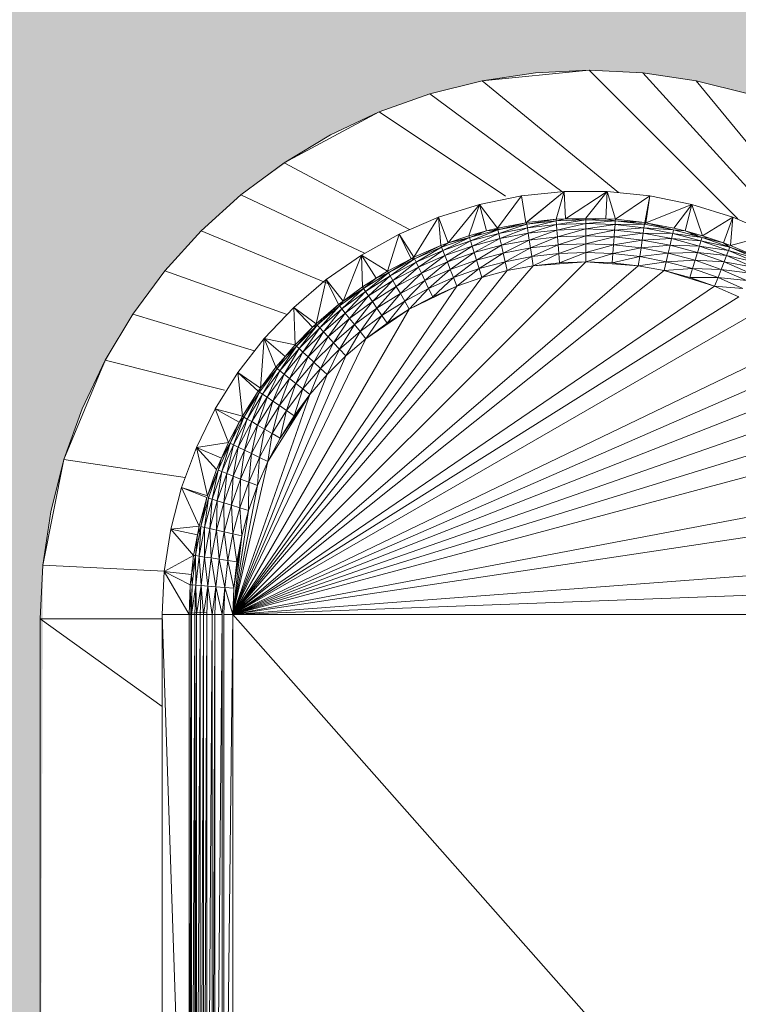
# Model space of a CAD drawing. Header units: metres. Extents: x -2.1 to 42.5, y -15.2 to 5.6.
# Tile 221 of 256: x 16.8489 to 16.9308, y 2.3501 to 2.4623. Entities that reach past the tile are written whole.
import ezdxf

# ---------------------------------------------------------------- set-up
doc = ezdxf.new("R2010")
doc.units = ezdxf.units.M
doc.layers.add('E-LITE-EQPM', color=7, linetype='Continuous', lineweight=5)
doc.layers.add('I-WALL', color=7, linetype='Continuous', lineweight=5)

# ---------------------------------------------------------------- blocks, each defined once
blk = doc.blocks.new('LUMINARIA TIPO TARTARUGA DE SOBREPOR - Areno _1 x LED Modul 840_ 500 lm_ 840_-V93-FACHADA 02')
at = {"layer": 'E-LITE-EQPM'}
for p, q in [((0.15897, 2.45656), (0.14678, 2.45536)), ((0.15897, 2.45656), (0.15285, 2.45626)), ((0.1651, 2.45626), (0.15897, 2.45656)), ((0.15897, 2.45656), (0.1759, 2.43963)), ((0.14083, 2.45387), (0.14678, 2.45536)), ((0.15285, 2.45626), (0.14678, 2.45536)), ((0.14678, 2.45536), (0.1623, 2.44262)), ((0.1651, 2.45626), (0.17117, 2.45536)), ((0.1651, 2.45626), (0.1837, 2.43573)), ((0.17117, 2.45536), (0.17712, 2.45387)), ((0.17117, 2.45536), (0.22147, 2.39406)), ((0.14083, 2.45387), (0.13506, 2.4518)), ((0.14083, 2.45387), (0.15586, 2.44272)), ((0.13506, 2.4518), (0.12425, 2.44602)), ((0.12951, 2.44918), (0.13506, 2.4518)), ((0.13506, 2.4518), (0.14944, 2.44219)), ((0.12951, 2.44918), (0.12425, 2.44602)), ((0.12425, 2.44602), (0.11932, 2.44237)), ((0.12425, 2.44602), (0.13853, 2.43839)), ((0.11932, 2.44237), (0.11478, 2.43825)), ((0.11932, 2.44237), (0.13338, 2.43572)), ((0.14649, 2.44127), (0.15128, 2.44225)), ((0.14854, 2.43857), (0.15128, 2.44225)), ((0.15614, 2.44274), (0.15128, 2.44225)), ((0.15128, 2.44225), (0.15175, 2.43918)), ((0.15614, 2.44274), (0.15175, 2.43918)), ((0.15186, 2.4392), (0.15614, 2.44274)), ((0.15521, 2.43958), (0.15614, 2.44274)), ((0.15614, 2.44274), (0.16103, 2.44274)), ((0.1563, 2.43962), (0.15614, 2.44274)), ((0.1563, 2.43962), (0.16103, 2.44274)), ((0.15859, 2.43971), (0.16103, 2.44274)), ((0.16087, 2.43962), (0.16103, 2.44274)), ((0.16589, 2.44225), (0.16103, 2.44274)), ((0.16196, 2.43958), (0.16103, 2.44274)), ((0.16589, 2.44225), (0.16196, 2.43958)), ((0.16532, 2.4392), (0.16589, 2.44225)), ((0.16589, 2.44225), (0.16542, 2.43918)), ((0.17068, 2.44127), (0.16589, 2.44225)), ((0.14183, 2.4398), (0.14649, 2.44127)), ((0.14292, 2.43687), (0.14649, 2.44127)), ((0.14528, 2.4377), (0.14649, 2.44127)), ((0.14854, 2.43857), (0.14649, 2.44127)), ((0.14649, 2.44127), (0.14728, 2.43824)), ((0.17068, 2.44127), (0.16542, 2.43918)), ((0.17068, 2.44127), (0.16863, 2.43857)), ((0.17068, 2.44127), (0.1699, 2.43824)), ((0.17535, 2.4398), (0.17068, 2.44127)), ((0.1719, 2.4377), (0.17068, 2.44127)), ((0.14183, 2.4398), (0.13734, 2.43788)), ((0.14183, 2.4398), (0.139, 2.43524)), ((0.14209, 2.43659), (0.14183, 2.4398)), ((0.14183, 2.4398), (0.14292, 2.43687)), ((0.15186, 2.4392), (0.15521, 2.43958)), ((0.15521, 2.43958), (0.15189, 2.439)), ((0.15521, 2.43958), (0.1563, 2.43962)), ((0.15521, 2.43958), (0.15523, 2.43938)), ((0.1563, 2.43962), (0.15523, 2.43938)), ((0.1563, 2.43962), (0.15859, 2.43971)), ((0.1563, 2.43962), (0.15859, 2.4395)), ((0.15859, 2.43971), (0.16087, 2.43962)), ((0.15859, 2.43971), (0.15859, 2.4395)), ((0.16087, 2.43962), (0.15859, 2.4395)), ((0.16196, 2.43958), (0.16087, 2.43962)), ((0.16087, 2.43962), (0.16195, 2.43938)), ((0.16196, 2.43958), (0.16195, 2.43938)), ((0.16532, 2.4392), (0.16196, 2.43958)), ((0.17535, 2.4398), (0.1719, 2.4377)), ((0.17535, 2.4398), (0.17426, 2.43687)), ((0.17535, 2.4398), (0.17508, 2.43659)), ((0.17984, 2.43788), (0.17535, 2.4398)), ((0.14854, 2.43857), (0.14728, 2.43824)), ((0.14909, 2.43847), (0.14794, 2.43841)), ((0.14854, 2.43857), (0.15175, 2.43918)), ((0.14854, 2.43857), (0.14859, 2.43838)), ((0.14859, 2.43838), (0.15175, 2.43918)), ((0.15189, 2.439), (0.14859, 2.43838)), ((0.15189, 2.439), (0.14868, 2.43797)), ((0.14868, 2.43797), (0.15195, 2.43859)), ((0.14882, 2.43737), (0.15195, 2.43859)), ((0.15189, 2.439), (0.15175, 2.43918)), ((0.15186, 2.4392), (0.15189, 2.439)), ((0.15189, 2.439), (0.15523, 2.43938)), ((0.15189, 2.439), (0.15195, 2.43859)), ((0.15195, 2.43859), (0.15523, 2.43938)), ((0.15195, 2.43859), (0.15526, 2.43896)), ((0.15195, 2.43859), (0.15204, 2.43798)), ((0.15204, 2.43798), (0.15526, 2.43896)), ((0.15523, 2.43938), (0.15859, 2.4395)), ((0.15523, 2.43938), (0.15526, 2.43896)), ((0.15859, 2.4395), (0.15526, 2.43896)), ((0.15859, 2.43909), (0.15526, 2.43896)), ((0.15531, 2.43835), (0.15526, 2.43896)), ((0.15531, 2.43835), (0.15859, 2.43909)), ((0.15531, 2.43835), (0.15859, 2.43847)), ((0.15859, 2.43847), (0.15536, 2.43757)), ((0.15859, 2.4395), (0.16195, 2.43938)), ((0.15859, 2.4395), (0.15859, 2.43909)), ((0.16195, 2.43938), (0.15859, 2.43909)), ((0.15859, 2.43909), (0.16192, 2.43896)), ((0.15859, 2.43909), (0.15859, 2.43847)), ((0.16192, 2.43896), (0.15859, 2.43847)), ((0.15859, 2.43847), (0.15859, 2.43769)), ((0.15859, 2.43847), (0.16187, 2.43835)), ((0.16192, 2.43896), (0.16187, 2.43835)), ((0.16522, 2.43859), (0.16187, 2.43835)), ((0.16195, 2.43938), (0.16192, 2.43896)), ((0.16192, 2.43896), (0.16529, 2.439)), ((0.16192, 2.43896), (0.16522, 2.43859)), ((0.16532, 2.4392), (0.16195, 2.43938)), ((0.16195, 2.43938), (0.16529, 2.439)), ((0.16475, 2.43927), (0.1635, 2.4392)), ((0.16522, 2.43859), (0.16513, 2.43798)), ((0.16529, 2.439), (0.16522, 2.43859)), ((0.16859, 2.43838), (0.16522, 2.43859)), ((0.16522, 2.43859), (0.1685, 2.43797)), ((0.16532, 2.4392), (0.16529, 2.439)), ((0.16529, 2.439), (0.16542, 2.43918)), ((0.16859, 2.43838), (0.16529, 2.439)), ((0.16863, 2.43857), (0.16542, 2.43918)), ((0.16859, 2.43838), (0.16542, 2.43918)), ((0.1699, 2.43824), (0.16863, 2.43857)), ((0.11066, 2.43371), (0.11478, 2.43825)), ((0.11478, 2.43825), (0.12921, 2.43227)), ((0.13734, 2.43788), (0.13307, 2.4355)), ((0.13734, 2.43788), (0.13601, 2.43366)), ((0.13871, 2.43508), (0.13734, 2.43788)), ((0.13734, 2.43788), (0.139, 2.43524)), ((0.14217, 2.4364), (0.14534, 2.43751)), ((0.14232, 2.43601), (0.14534, 2.43751)), ((0.14292, 2.43687), (0.14528, 2.4377)), ((0.14292, 2.43687), (0.14534, 2.43751)), ((0.14528, 2.4377), (0.14728, 2.43824)), ((0.14528, 2.4377), (0.14534, 2.43751)), ((0.14534, 2.43751), (0.14859, 2.43838)), ((0.14728, 2.43824), (0.14534, 2.43751)), ((0.14546, 2.43711), (0.14534, 2.43751)), ((0.14546, 2.43711), (0.14859, 2.43838)), ((0.14868, 2.43797), (0.14546, 2.43711)), ((0.14564, 2.43652), (0.14868, 2.43797)), ((0.14564, 2.43652), (0.14882, 2.43737)), ((0.14882, 2.43737), (0.14587, 2.43578)), ((0.14672, 2.43788), (0.14593, 2.43788)), ((0.14728, 2.43824), (0.14859, 2.43838)), ((0.14868, 2.43797), (0.14859, 2.43838)), ((0.14882, 2.43737), (0.14868, 2.43797)), ((0.14882, 2.43737), (0.15204, 2.43798)), ((0.14882, 2.43737), (0.14899, 2.43661)), ((0.14899, 2.43661), (0.15204, 2.43798)), ((0.15531, 2.43835), (0.15204, 2.43798)), ((0.15216, 2.43721), (0.15204, 2.43798)), ((0.15216, 2.43721), (0.15531, 2.43835)), ((0.15216, 2.43721), (0.15536, 2.43757)), ((0.15536, 2.43757), (0.15229, 2.43631)), ((0.15531, 2.43835), (0.15536, 2.43757)), ((0.15536, 2.43757), (0.15859, 2.43769)), ((0.15536, 2.43757), (0.15543, 2.43666)), ((0.15543, 2.43666), (0.15859, 2.43769)), ((0.15859, 2.43769), (0.16187, 2.43835)), ((0.15859, 2.43678), (0.15859, 2.43769)), ((0.15859, 2.43769), (0.16181, 2.43757)), ((0.15859, 2.43678), (0.16181, 2.43757)), ((0.16174, 2.43666), (0.16181, 2.43757)), ((0.16181, 2.43757), (0.16187, 2.43835)), ((0.16181, 2.43757), (0.16513, 2.43798)), ((0.16502, 2.43721), (0.16181, 2.43757)), ((0.16187, 2.43835), (0.16513, 2.43798)), ((0.16502, 2.43721), (0.16513, 2.43798)), ((0.16502, 2.43721), (0.16836, 2.43737)), ((0.16836, 2.43737), (0.16513, 2.43798)), ((0.16513, 2.43798), (0.1685, 2.43797)), ((0.16819, 2.43661), (0.16836, 2.43737)), ((0.16836, 2.43737), (0.1685, 2.43797)), ((0.16836, 2.43737), (0.17171, 2.43711)), ((0.16836, 2.43737), (0.17153, 2.43652)), ((0.16859, 2.43838), (0.1685, 2.43797)), ((0.17184, 2.43751), (0.1685, 2.43797)), ((0.17171, 2.43711), (0.1685, 2.43797)), ((0.1699, 2.43824), (0.16859, 2.43838)), ((0.16859, 2.43838), (0.17184, 2.43751)), ((0.1719, 2.4377), (0.1699, 2.43824)), ((0.1699, 2.43824), (0.17184, 2.43751)), ((0.17124, 2.43788), (0.17046, 2.43788)), ((0.17184, 2.43751), (0.17171, 2.43711)), ((0.17184, 2.43751), (0.17501, 2.4364)), ((0.17184, 2.43751), (0.17426, 2.43687)), ((0.17246, 2.4375), (0.17184, 2.43747)), ((0.1719, 2.4377), (0.17426, 2.43687)), ((0.17984, 2.43788), (0.17508, 2.43659)), ((0.14209, 2.43659), (0.139, 2.43524)), ((0.14209, 2.43659), (0.13909, 2.43505)), ((0.13909, 2.43505), (0.14217, 2.4364)), ((0.14217, 2.4364), (0.13927, 2.43468)), ((0.14209, 2.43659), (0.14292, 2.43687)), ((0.14209, 2.43659), (0.14217, 2.4364)), ((0.14292, 2.43687), (0.14217, 2.4364)), ((0.14217, 2.4364), (0.14232, 2.43601)), ((0.14232, 2.43601), (0.14546, 2.43711)), ((0.14254, 2.43544), (0.14546, 2.43711)), ((0.14564, 2.43652), (0.14254, 2.43544)), ((0.14564, 2.43652), (0.14283, 2.43471)), ((0.14564, 2.43652), (0.14546, 2.43711)), ((0.14564, 2.43652), (0.14587, 2.43578)), ((0.14899, 2.43661), (0.14587, 2.43578)), ((0.14899, 2.43661), (0.14614, 2.43491)), ((0.15216, 2.43721), (0.14899, 2.43661)), ((0.14899, 2.43661), (0.14919, 2.43572)), ((0.15216, 2.43721), (0.14919, 2.43572)), ((0.14919, 2.43572), (0.15229, 2.43631)), ((0.14942, 2.43474), (0.15229, 2.43631)), ((0.15216, 2.43721), (0.15229, 2.43631)), ((0.15229, 2.43631), (0.15543, 2.43666)), ((0.15229, 2.43631), (0.15244, 2.43532)), ((0.15244, 2.43532), (0.15543, 2.43666)), ((0.15859, 2.43678), (0.15543, 2.43666)), ((0.15551, 2.43566), (0.15543, 2.43666)), ((0.15551, 2.43566), (0.15859, 2.43678)), ((0.15859, 2.43678), (0.16174, 2.43666)), ((0.15859, 2.43678), (0.15859, 2.43578)), ((0.16174, 2.43666), (0.15859, 2.43578)), ((0.16174, 2.43666), (0.16167, 2.43566)), ((0.16167, 2.43566), (0.16488, 2.43631)), ((0.16174, 2.43666), (0.16502, 2.43721)), ((0.16174, 2.43666), (0.16488, 2.43631)), ((0.16488, 2.43631), (0.16473, 2.43532)), ((0.16502, 2.43721), (0.16488, 2.43631)), ((0.16819, 2.43661), (0.16488, 2.43631)), ((0.16488, 2.43631), (0.16798, 2.43572)), ((0.16819, 2.43661), (0.16502, 2.43721)), ((0.16819, 2.43661), (0.16798, 2.43572)), ((0.16819, 2.43661), (0.17153, 2.43652)), ((0.16819, 2.43661), (0.1713, 2.43578)), ((0.17153, 2.43652), (0.1713, 2.43578)), ((0.17171, 2.43711), (0.17153, 2.43652)), ((0.17153, 2.43652), (0.17463, 2.43544)), ((0.17153, 2.43652), (0.17486, 2.43601)), ((0.17171, 2.43711), (0.17501, 2.4364)), ((0.17171, 2.43711), (0.17486, 2.43601)), ((0.17501, 2.4364), (0.17426, 2.43687)), ((0.17508, 2.43659), (0.17426, 2.43687)), ((0.17501, 2.4364), (0.17486, 2.43601)), ((0.17818, 2.43524), (0.17501, 2.4364)), ((0.17809, 2.43505), (0.17501, 2.4364)), ((0.17818, 2.43524), (0.17508, 2.43659)), ((0.13307, 2.4355), (0.12905, 2.43271)), ((0.13307, 2.4355), (0.13096, 2.43024)), ((0.13315, 2.43186), (0.13307, 2.4355)), ((0.13307, 2.4355), (0.13601, 2.43366)), ((0.13307, 2.4355), (0.13472, 2.43285)), ((0.13871, 2.43508), (0.13601, 2.43366)), ((0.13871, 2.43508), (0.13611, 2.43348)), ((0.13611, 2.43348), (0.13909, 2.43505)), ((0.13632, 2.43312), (0.13909, 2.43505)), ((0.13871, 2.43508), (0.139, 2.43524)), ((0.13871, 2.43508), (0.13909, 2.43505)), ((0.13909, 2.43505), (0.139, 2.43524)), ((0.13909, 2.43505), (0.13927, 2.43468)), ((0.14232, 2.43601), (0.13927, 2.43468)), ((0.14232, 2.43601), (0.13953, 2.43413)), ((0.13953, 2.43413), (0.14254, 2.43544)), ((0.13987, 2.43342), (0.14254, 2.43544)), ((0.14232, 2.43601), (0.14254, 2.43544)), ((0.14283, 2.43471), (0.14254, 2.43544)), ((0.14283, 2.43471), (0.14587, 2.43578)), ((0.14316, 2.43386), (0.14587, 2.43578)), ((0.14614, 2.43491), (0.14587, 2.43578)), ((0.14919, 2.43572), (0.14614, 2.43491)), ((0.14644, 2.43395), (0.14919, 2.43572)), ((0.14942, 2.43474), (0.14919, 2.43572)), ((0.14942, 2.43474), (0.15244, 2.43532)), ((0.14965, 2.43372), (0.15244, 2.43532)), ((0.15551, 2.43566), (0.15244, 2.43532)), ((0.1526, 2.43428), (0.15244, 2.43532)), ((0.1526, 2.43428), (0.15551, 2.43566)), ((0.15551, 2.43566), (0.15859, 2.43578)), ((0.15559, 2.43461), (0.15551, 2.43566)), ((0.15559, 2.43461), (0.15859, 2.43578)), ((0.15859, 2.43473), (0.15859, 2.43578)), ((0.15859, 2.43578), (0.16167, 2.43566)), ((0.15859, 2.43473), (0.16167, 2.43566)), ((0.16167, 2.43566), (0.16159, 2.43461)), ((0.16473, 2.43532), (0.16159, 2.43461)), ((0.16167, 2.43566), (0.16473, 2.43532)), ((0.16457, 2.43428), (0.16473, 2.43532)), ((0.16798, 2.43572), (0.16473, 2.43532)), ((0.16473, 2.43532), (0.16776, 2.43474)), ((0.16798, 2.43572), (0.16776, 2.43474)), ((0.1713, 2.43578), (0.16798, 2.43572)), ((0.16798, 2.43572), (0.17103, 2.43491)), ((0.1713, 2.43578), (0.17103, 2.43491)), ((0.17463, 2.43544), (0.1713, 2.43578)), ((0.1713, 2.43578), (0.17435, 2.43471)), ((0.17463, 2.43544), (0.17435, 2.43471)), ((0.17463, 2.43544), (0.17486, 2.43601)), ((0.17764, 2.43413), (0.17463, 2.43544)), ((0.17463, 2.43544), (0.17791, 2.43468)), ((0.17809, 2.43505), (0.17486, 2.43601)), ((0.17486, 2.43601), (0.17791, 2.43468)), ((0.11842, 2.39456), (0.15859, 2.43473)), ((0.16457, 2.43428), (0.11842, 2.39456)), ((0.11842, 2.39456), (0.1526, 2.43428)), ((0.13632, 2.43312), (0.13927, 2.43468)), ((0.13927, 2.43468), (0.13663, 2.43259)), ((0.13953, 2.43413), (0.13663, 2.43259)), ((0.13953, 2.43413), (0.13702, 2.43192)), ((0.13953, 2.43413), (0.13927, 2.43468)), ((0.13987, 2.43342), (0.13953, 2.43413)), ((0.13987, 2.43342), (0.14283, 2.43471)), ((0.14027, 2.4326), (0.14283, 2.43471)), ((0.14283, 2.43471), (0.14316, 2.43386)), ((0.14316, 2.43386), (0.14614, 2.43491)), ((0.14353, 2.43293), (0.14614, 2.43491)), ((0.14353, 2.43293), (0.14644, 2.43395)), ((0.14391, 2.43195), (0.14644, 2.43395)), ((0.14644, 2.43395), (0.14614, 2.43491)), ((0.14644, 2.43395), (0.14942, 2.43474)), ((0.14644, 2.43395), (0.14675, 2.43294)), ((0.14675, 2.43294), (0.14942, 2.43474)), ((0.14942, 2.43474), (0.14965, 2.43372)), ((0.1526, 2.43428), (0.14965, 2.43372)), ((0.1526, 2.43428), (0.15859, 2.43473)), ((0.1526, 2.43428), (0.15559, 2.43461)), ((0.15559, 2.43461), (0.15859, 2.43473)), ((0.16457, 2.43428), (0.15859, 2.43473)), ((0.15859, 2.43473), (0.16159, 2.43461)), ((0.16457, 2.43428), (0.16159, 2.43461)), ((0.16457, 2.43428), (0.16776, 2.43474)), ((0.16457, 2.43428), (0.16753, 2.43372)), ((0.16753, 2.43372), (0.16776, 2.43474)), ((0.16753, 2.43372), (0.17074, 2.43395)), ((0.16776, 2.43474), (0.17103, 2.43491)), ((0.17074, 2.43395), (0.16776, 2.43474)), ((0.17074, 2.43395), (0.17043, 2.43294)), ((0.17074, 2.43395), (0.17103, 2.43491)), ((0.17074, 2.43395), (0.17365, 2.43293)), ((0.17074, 2.43395), (0.17401, 2.43386)), ((0.17401, 2.43386), (0.17103, 2.43491)), ((0.17103, 2.43491), (0.17435, 2.43471)), ((0.17401, 2.43386), (0.17435, 2.43471)), ((0.17764, 2.43413), (0.17435, 2.43471)), ((0.1773, 2.43342), (0.17435, 2.43471)), ((0.11066, 2.43371), (0.10701, 2.42878)), ((0.11066, 2.43371), (0.12446, 2.42877)), ((0.16753, 2.43372), (0.11842, 2.39456)), ((0.11842, 2.39456), (0.14965, 2.43372)), ((0.11842, 2.39456), (0.14675, 2.43294)), ((0.13315, 2.43186), (0.13472, 2.43285)), ((0.13611, 2.43348), (0.13327, 2.43169)), ((0.13327, 2.43169), (0.13472, 2.43285)), ((0.1335, 2.43135), (0.13611, 2.43348)), ((0.1335, 2.43135), (0.13632, 2.43312)), ((0.13385, 2.43084), (0.13632, 2.43312)), ((0.13601, 2.43366), (0.13472, 2.43285)), ((0.13611, 2.43348), (0.13472, 2.43285)), ((0.13611, 2.43348), (0.13601, 2.43366)), ((0.13611, 2.43348), (0.13632, 2.43312)), ((0.13632, 2.43312), (0.13663, 2.43259)), ((0.13987, 2.43342), (0.13702, 2.43192)), ((0.13748, 2.43112), (0.13987, 2.43342)), ((0.13987, 2.43342), (0.14027, 2.4326)), ((0.14027, 2.4326), (0.14316, 2.43386)), ((0.1407, 2.4317), (0.14316, 2.43386)), ((0.1407, 2.4317), (0.14353, 2.43293)), ((0.14116, 2.43075), (0.14353, 2.43293)), ((0.14353, 2.43293), (0.14316, 2.43386)), ((0.14391, 2.43195), (0.14353, 2.43293)), ((0.14391, 2.43195), (0.14675, 2.43294)), ((0.14675, 2.43294), (0.14965, 2.43372)), ((0.16753, 2.43372), (0.17326, 2.43195)), ((0.16753, 2.43372), (0.17043, 2.43294)), ((0.17326, 2.43195), (0.17043, 2.43294)), ((0.17365, 2.43293), (0.17043, 2.43294)), ((0.17365, 2.43293), (0.17326, 2.43195)), ((0.17365, 2.43293), (0.17401, 2.43386)), ((0.17365, 2.43293), (0.17691, 2.4326)), ((0.17365, 2.43293), (0.17647, 2.4317)), ((0.17401, 2.43386), (0.17691, 2.4326)), ((0.17401, 2.43386), (0.1773, 2.43342)), ((0.11842, 2.39456), (0.14391, 2.43195)), ((0.11842, 2.39456), (0.17326, 2.43195)), ((0.12535, 2.42953), (0.12905, 2.43271)), ((0.12788, 2.42765), (0.12905, 2.43271)), ((0.13044, 2.42986), (0.12905, 2.43271)), ((0.12905, 2.43271), (0.13096, 2.43024)), ((0.13056, 2.4297), (0.13327, 2.43169)), ((0.13082, 2.42937), (0.13327, 2.43169)), ((0.13315, 2.43186), (0.13096, 2.43024)), ((0.13096, 2.43024), (0.13327, 2.43169)), ((0.13315, 2.43186), (0.13327, 2.43169)), ((0.1335, 2.43135), (0.13327, 2.43169)), ((0.13385, 2.43084), (0.13663, 2.43259)), ((0.13429, 2.4302), (0.13663, 2.43259)), ((0.13429, 2.4302), (0.13702, 2.43192)), ((0.13702, 2.43192), (0.1348, 2.42944)), ((0.13663, 2.43259), (0.13702, 2.43192)), ((0.13748, 2.43112), (0.13702, 2.43192)), ((0.13748, 2.43112), (0.14027, 2.4326)), ((0.13798, 2.43025), (0.14027, 2.4326)), ((0.13798, 2.43025), (0.1407, 2.4317)), ((0.1385, 2.42934), (0.14391, 2.43195)), ((0.1385, 2.42934), (0.1407, 2.4317)), ((0.1407, 2.4317), (0.14027, 2.4326)), ((0.1407, 2.4317), (0.14116, 2.43075)), ((0.14391, 2.43195), (0.14116, 2.43075)), ((0.17602, 2.43075), (0.17326, 2.43195)), ((0.17326, 2.43195), (0.17647, 2.4317)), ((0.11842, 2.39456), (0.17602, 2.43075)), ((0.1335, 2.43135), (0.13082, 2.42937)), ((0.1335, 2.43135), (0.13121, 2.42889)), ((0.13385, 2.43084), (0.13121, 2.42889)), ((0.13385, 2.43084), (0.13169, 2.42828)), ((0.13385, 2.43084), (0.1335, 2.43135)), ((0.13385, 2.43084), (0.13429, 2.4302)), ((0.13748, 2.43112), (0.1348, 2.42944)), ((0.13537, 2.42861), (0.13748, 2.43112)), ((0.13798, 2.43025), (0.13748, 2.43112)), ((0.1385, 2.42934), (0.14116, 2.43075)), ((0.12535, 2.42953), (0.12198, 2.42599)), ((0.12788, 2.42765), (0.12535, 2.42953)), ((0.12535, 2.42953), (0.12549, 2.42527)), ((0.12535, 2.42953), (0.12749, 2.42727)), ((0.12788, 2.42765), (0.13044, 2.42986)), ((0.13044, 2.42986), (0.12802, 2.4275)), ((0.12802, 2.4275), (0.13056, 2.4297)), ((0.13056, 2.4297), (0.1283, 2.4272)), ((0.13044, 2.42986), (0.13096, 2.43024)), ((0.13044, 2.42986), (0.13056, 2.4297)), ((0.13056, 2.4297), (0.13096, 2.43024)), ((0.13056, 2.4297), (0.13082, 2.42937)), ((0.13169, 2.42828), (0.13429, 2.4302)), ((0.13226, 2.42757), (0.13429, 2.4302)), ((0.13226, 2.42757), (0.1348, 2.42944)), ((0.1348, 2.42944), (0.13289, 2.42678)), ((0.13429, 2.4302), (0.1348, 2.42944)), ((0.13537, 2.42861), (0.1348, 2.42944)), ((0.13537, 2.42861), (0.13798, 2.43025)), ((0.13798, 2.43025), (0.13596, 2.42775)), ((0.1385, 2.42934), (0.13798, 2.43025)), ((0.10701, 2.42878), (0.10385, 2.42352)), ((0.10701, 2.42878), (0.12088, 2.42457)), ((0.17867, 2.42934), (0.11842, 2.39456)), ((0.1385, 2.42934), (0.11842, 2.39456)), ((0.13082, 2.42937), (0.1283, 2.4272)), ((0.13082, 2.42937), (0.12872, 2.42675)), ((0.12872, 2.42675), (0.13121, 2.42889)), ((0.12925, 2.42618), (0.13121, 2.42889)), ((0.13082, 2.42937), (0.13121, 2.42889)), ((0.13169, 2.42828), (0.13121, 2.42889)), ((0.13537, 2.42861), (0.13289, 2.42678)), ((0.1385, 2.42934), (0.13354, 2.42596)), ((0.13354, 2.42596), (0.13537, 2.42861)), ((0.13537, 2.42861), (0.13596, 2.42775)), ((0.1385, 2.42934), (0.13596, 2.42775)), ((0.12549, 2.42527), (0.12749, 2.42727)), ((0.12802, 2.4275), (0.12564, 2.42513)), ((0.12749, 2.42727), (0.12564, 2.42513)), ((0.12595, 2.42484), (0.12802, 2.4275)), ((0.12595, 2.42484), (0.1283, 2.4272)), ((0.12639, 2.42443), (0.1283, 2.4272)), ((0.12788, 2.42765), (0.12749, 2.42727)), ((0.12802, 2.4275), (0.12749, 2.42727)), ((0.12788, 2.42765), (0.12802, 2.4275)), ((0.12802, 2.4275), (0.1283, 2.4272)), ((0.1283, 2.4272), (0.12872, 2.42675)), ((0.13169, 2.42828), (0.12925, 2.42618)), ((0.12987, 2.42551), (0.13169, 2.42828)), ((0.12987, 2.42551), (0.13226, 2.42757)), ((0.13055, 2.42477), (0.13226, 2.42757)), ((0.13169, 2.42828), (0.13226, 2.42757)), ((0.13226, 2.42757), (0.13289, 2.42678)), ((0.13354, 2.42596), (0.13596, 2.42775)), ((0.12639, 2.42443), (0.12872, 2.42675)), ((0.12697, 2.4239), (0.12872, 2.42675)), ((0.12697, 2.4239), (0.12925, 2.42618)), ((0.12763, 2.42328), (0.12925, 2.42618)), ((0.12872, 2.42675), (0.12925, 2.42618)), ((0.12987, 2.42551), (0.12925, 2.42618)), ((0.13055, 2.42477), (0.13289, 2.42678)), ((0.13289, 2.42678), (0.13127, 2.424)), ((0.13354, 2.42596), (0.13289, 2.42678)), ((0.11842, 2.39456), (0.18363, 2.42596)), ((0.11842, 2.39456), (0.13354, 2.42596)), ((0.11899, 2.42212), (0.12198, 2.42599)), ((0.12198, 2.42599), (0.12154, 2.42034)), ((0.12549, 2.42527), (0.12198, 2.42599)), ((0.12435, 2.42395), (0.12198, 2.42599)), ((0.12329, 2.42271), (0.12198, 2.42599)), ((0.12345, 2.42258), (0.12564, 2.42513)), ((0.12377, 2.42232), (0.12564, 2.42513)), ((0.12549, 2.42527), (0.12435, 2.42395)), ((0.12435, 2.42395), (0.12564, 2.42513)), ((0.12549, 2.42527), (0.12564, 2.42513)), ((0.12595, 2.42484), (0.12564, 2.42513)), ((0.12763, 2.42328), (0.12987, 2.42551)), ((0.12837, 2.42259), (0.12987, 2.42551)), ((0.12987, 2.42551), (0.13055, 2.42477)), ((0.13354, 2.42596), (0.13127, 2.424)), ((0.11842, 2.39456), (0.18591, 2.424)), ((0.11842, 2.39456), (0.13127, 2.424)), ((0.12435, 2.42395), (0.12329, 2.42271)), ((0.12435, 2.42395), (0.12345, 2.42258)), ((0.12377, 2.42232), (0.12595, 2.42484)), ((0.12425, 2.42194), (0.12595, 2.42484)), ((0.12425, 2.42194), (0.12639, 2.42443)), ((0.12639, 2.42443), (0.12486, 2.42145)), ((0.12697, 2.4239), (0.12486, 2.42145)), ((0.12697, 2.4239), (0.12558, 2.42088)), ((0.12595, 2.42484), (0.12639, 2.42443)), ((0.12639, 2.42443), (0.12697, 2.4239)), ((0.12763, 2.42328), (0.12697, 2.4239)), ((0.12837, 2.42259), (0.13055, 2.42477)), ((0.12914, 2.42188), (0.13055, 2.42477)), ((0.12914, 2.42188), (0.13127, 2.424)), ((0.13055, 2.42477), (0.13127, 2.424)), ((0.10385, 2.42352), (0.09916, 2.4122)), ((0.10385, 2.42352), (0.10123, 2.41797)), ((0.10385, 2.42352), (0.11744, 2.42012)), ((0.12763, 2.42328), (0.12558, 2.42088)), ((0.12763, 2.42328), (0.12636, 2.42026)), ((0.12763, 2.42328), (0.12837, 2.42259)), ((0.11899, 2.42212), (0.1164, 2.41797)), ((0.12914, 2.42188), (0.11842, 2.39456)), ((0.11842, 2.39456), (0.18803, 2.42188)), ((0.12128, 2.41999), (0.11899, 2.42212)), ((0.11899, 2.42212), (0.11949, 2.41713)), ((0.11899, 2.42212), (0.12154, 2.42034)), ((0.12145, 2.41988), (0.12345, 2.42258)), ((0.12329, 2.42271), (0.12154, 2.42034)), ((0.12154, 2.42034), (0.12345, 2.42258)), ((0.1218, 2.41964), (0.12345, 2.42258)), ((0.12377, 2.42232), (0.1218, 2.41964)), ((0.1223, 2.4193), (0.12377, 2.42232)), ((0.1223, 2.4193), (0.12425, 2.42194)), ((0.12295, 2.41886), (0.12425, 2.42194)), ((0.12329, 2.42271), (0.12345, 2.42258)), ((0.12377, 2.42232), (0.12345, 2.42258)), ((0.12377, 2.42232), (0.12425, 2.42194)), ((0.12425, 2.42194), (0.12486, 2.42145)), ((0.12837, 2.42259), (0.12636, 2.42026)), ((0.12718, 2.4196), (0.12837, 2.42259)), ((0.12914, 2.42188), (0.12718, 2.4196)), ((0.12914, 2.42188), (0.12837, 2.42259)), ((0.12295, 2.41886), (0.12486, 2.42145)), ((0.1237, 2.41834), (0.12486, 2.42145)), ((0.1237, 2.41834), (0.12558, 2.42088)), ((0.12558, 2.42088), (0.12453, 2.41778)), ((0.12558, 2.42088), (0.12486, 2.42145)), ((0.12558, 2.42088), (0.12636, 2.42026)), ((0.12718, 2.4196), (0.11842, 2.39456)), ((0.11842, 2.39456), (0.18999, 2.4196)), ((0.12128, 2.41999), (0.11949, 2.41713)), ((0.12128, 2.41999), (0.11966, 2.41703)), ((0.12145, 2.41988), (0.11966, 2.41703)), ((0.12002, 2.41682), (0.12145, 2.41988)), ((0.12002, 2.41682), (0.1218, 2.41964)), ((0.1218, 2.41964), (0.12055, 2.41652)), ((0.12128, 2.41999), (0.12154, 2.42034)), ((0.12128, 2.41999), (0.12145, 2.41988)), ((0.12145, 2.41988), (0.12154, 2.42034)), ((0.12145, 2.41988), (0.1218, 2.41964)), ((0.1223, 2.4193), (0.1218, 2.41964)), ((0.12718, 2.4196), (0.1224, 2.41199)), ((0.12718, 2.4196), (0.1238, 2.41464)), ((0.12453, 2.41778), (0.12636, 2.42026)), ((0.1254, 2.41718), (0.12636, 2.42026)), ((0.12718, 2.4196), (0.1254, 2.41718)), ((0.12718, 2.4196), (0.12636, 2.42026)), ((0.1223, 2.4193), (0.12055, 2.41652)), ((0.1223, 2.4193), (0.12123, 2.41613)), ((0.12295, 2.41886), (0.12123, 2.41613)), ((0.12202, 2.41567), (0.12295, 2.41886)), ((0.12202, 2.41567), (0.1237, 2.41834)), ((0.1223, 2.4193), (0.12295, 2.41886)), ((0.12289, 2.41517), (0.1237, 2.41834)), ((0.12295, 2.41886), (0.1237, 2.41834)), ((0.1237, 2.41834), (0.12453, 2.41778)), ((0.10123, 2.41797), (0.09916, 2.4122)), ((0.1164, 2.41797), (0.11425, 2.41358)), ((0.1164, 2.41797), (0.11949, 2.41713)), ((0.1164, 2.41797), (0.11913, 2.41646)), ((0.1164, 2.41797), (0.11791, 2.41415)), ((0.11842, 2.39456), (0.19178, 2.41718)), ((0.11949, 2.41713), (0.11913, 2.41646)), ((0.11949, 2.41713), (0.11966, 2.41703)), ((0.12289, 2.41517), (0.12453, 2.41778)), ((0.12453, 2.41778), (0.1238, 2.41464)), ((0.1238, 2.41464), (0.1254, 2.41718)), ((0.12453, 2.41778), (0.1254, 2.41718)), ((0.11913, 2.41646), (0.11791, 2.41415)), ((0.11966, 2.41703), (0.11809, 2.41406)), ((0.11913, 2.41646), (0.11809, 2.41406)), ((0.11847, 2.41388), (0.11966, 2.41703)), ((0.11847, 2.41388), (0.12002, 2.41682)), ((0.11902, 2.41361), (0.12002, 2.41682)), ((0.11902, 2.41361), (0.12055, 2.41652)), ((0.11966, 2.41703), (0.11913, 2.41646)), ((0.12002, 2.41682), (0.11966, 2.41703)), ((0.11972, 2.41327), (0.12055, 2.41652)), ((0.11972, 2.41327), (0.12123, 2.41613)), ((0.12002, 2.41682), (0.12055, 2.41652)), ((0.12054, 2.41288), (0.12123, 2.41613)), ((0.12123, 2.41613), (0.12055, 2.41652)), ((0.12202, 2.41567), (0.12123, 2.41613)), ((0.12202, 2.41567), (0.12054, 2.41288)), ((0.12202, 2.41567), (0.12145, 2.41244)), ((0.12145, 2.41244), (0.12289, 2.41517)), ((0.12202, 2.41567), (0.12289, 2.41517)), ((0.1224, 2.41199), (0.12289, 2.41517)), ((0.12289, 2.41517), (0.1238, 2.41464)), ((0.11425, 2.41358), (0.11791, 2.41415)), ((0.11675, 2.41098), (0.11809, 2.41406)), ((0.11713, 2.41235), (0.11791, 2.41415)), ((0.11713, 2.41235), (0.11809, 2.41406)), ((0.11714, 2.41083), (0.11809, 2.41406)), ((0.11847, 2.41388), (0.11714, 2.41083)), ((0.11771, 2.4106), (0.11847, 2.41388)), ((0.11847, 2.41388), (0.11809, 2.41406)), ((0.11842, 2.39456), (0.19338, 2.41464)), ((0.11847, 2.41388), (0.11902, 2.41361)), ((0.1224, 2.41199), (0.1238, 2.41464)), ((0.11425, 2.41358), (0.11255, 2.409)), ((0.11656, 2.41105), (0.11425, 2.41358)), ((0.11425, 2.41358), (0.11713, 2.41235)), ((0.11425, 2.41358), (0.11552, 2.40807)), ((0.11771, 2.4106), (0.11902, 2.41361)), ((0.11843, 2.41032), (0.11902, 2.41361)), ((0.11843, 2.41032), (0.11972, 2.41327)), ((0.11902, 2.41361), (0.11972, 2.41327)), ((0.11972, 2.41327), (0.11928, 2.40998)), ((0.11928, 2.40998), (0.12054, 2.41288)), ((0.11972, 2.41327), (0.12054, 2.41288)), ((0.12022, 2.40962), (0.12054, 2.41288)), ((0.12145, 2.41244), (0.12054, 2.41288)), ((0.09677, 2.40018), (0.09916, 2.4122)), ((0.09767, 2.40625), (0.09916, 2.4122)), ((0.11298, 2.41015), (0.09916, 2.4122)), ((0.11656, 2.41105), (0.11713, 2.41235)), ((0.11713, 2.41235), (0.11675, 2.41098)), ((0.11842, 2.39456), (0.1224, 2.41199)), ((0.12022, 2.40962), (0.12145, 2.41244)), ((0.1212, 2.40923), (0.12145, 2.41244)), ((0.1212, 2.40923), (0.1224, 2.41199)), ((0.12145, 2.41244), (0.1224, 2.41199)), ((0.11656, 2.41105), (0.11552, 2.40807)), ((0.11552, 2.40807), (0.11675, 2.41098)), ((0.11564, 2.4078), (0.11675, 2.41098)), ((0.11604, 2.40768), (0.11675, 2.41098)), ((0.11604, 2.40768), (0.11714, 2.41083)), ((0.11662, 2.4075), (0.11714, 2.41083)), ((0.11771, 2.4106), (0.11662, 2.4075)), ((0.11675, 2.41098), (0.11714, 2.41083)), ((0.11771, 2.4106), (0.11714, 2.41083)), ((0.11771, 2.4106), (0.11737, 2.40727)), ((0.11771, 2.4106), (0.11843, 2.41032)), ((0.11737, 2.40727), (0.11843, 2.41032)), ((0.11824, 2.407), (0.11843, 2.41032)), ((0.11824, 2.407), (0.11928, 2.40998)), ((0.11843, 2.41032), (0.11928, 2.40998)), ((0.11928, 2.40998), (0.1192, 2.40671)), ((0.12022, 2.40962), (0.1192, 2.40671)), ((0.12022, 2.40962), (0.11928, 2.40998)), ((0.1202, 2.4064), (0.12022, 2.40962)), ((0.1212, 2.40923), (0.12022, 2.40962)), ((0.11255, 2.409), (0.11133, 2.40427)), ((0.11255, 2.409), (0.11544, 2.40786)), ((0.11255, 2.409), (0.11552, 2.40807)), ((0.11255, 2.409), (0.11457, 2.4046)), ((0.11842, 2.39456), (0.1212, 2.40923)), ((0.11842, 2.39456), (0.19598, 2.40923)), ((0.1202, 2.4064), (0.1212, 2.40923)), ((0.11544, 2.40786), (0.11457, 2.4046)), ((0.11544, 2.40786), (0.11477, 2.40456)), ((0.11477, 2.40456), (0.11564, 2.4078)), ((0.11564, 2.4078), (0.11517, 2.40447)), ((0.11517, 2.40447), (0.11604, 2.40768)), ((0.11552, 2.40807), (0.11564, 2.4078)), ((0.11564, 2.4078), (0.11604, 2.40768)), ((0.11577, 2.40433), (0.11604, 2.40768)), ((0.11577, 2.40433), (0.11662, 2.4075)), ((0.11662, 2.4075), (0.11604, 2.40768)), ((0.11653, 2.40416), (0.11662, 2.4075)), ((0.11653, 2.40416), (0.11737, 2.40727)), ((0.11737, 2.40727), (0.11662, 2.4075)), ((0.11742, 2.40395), (0.11737, 2.40727)), ((0.11737, 2.40727), (0.11824, 2.407)), ((0.09767, 2.40625), (0.09677, 2.40018)), ((0.11742, 2.40395), (0.11824, 2.407)), ((0.11824, 2.407), (0.1192, 2.40671)), ((0.11824, 2.407), (0.1184, 2.40373)), ((0.1192, 2.40671), (0.1184, 2.40373)), ((0.11842, 2.39456), (0.1202, 2.4064)), ((0.11842, 2.39456), (0.19697, 2.4064)), ((0.1202, 2.4064), (0.1192, 2.40671)), ((0.1192, 2.40671), (0.11943, 2.4035)), ((0.1202, 2.4064), (0.11943, 2.4035)), ((0.11059, 2.39944), (0.11133, 2.40427)), ((0.11133, 2.40427), (0.11457, 2.4046)), ((0.11394, 2.40129), (0.11133, 2.40427)), ((0.11133, 2.40427), (0.11439, 2.40364)), ((0.11477, 2.40456), (0.11414, 2.40126)), ((0.11457, 2.4046), (0.11439, 2.40364)), ((0.11477, 2.40456), (0.11439, 2.40364)), ((0.11456, 2.40119), (0.11477, 2.40456)), ((0.11456, 2.40119), (0.11517, 2.40447)), ((0.11477, 2.40456), (0.11517, 2.40447)), ((0.11516, 2.4011), (0.11517, 2.40447)), ((0.11516, 2.4011), (0.11577, 2.40433)), ((0.11517, 2.40447), (0.11577, 2.40433)), ((0.11653, 2.40416), (0.11577, 2.40433)), ((0.11593, 2.40099), (0.11577, 2.40433)), ((0.11653, 2.40416), (0.11593, 2.40099)), ((0.11683, 2.40085), (0.11653, 2.40416)), ((0.11742, 2.40395), (0.11653, 2.40416)), ((0.11683, 2.40085), (0.11742, 2.40395)), ((0.11783, 2.4007), (0.11742, 2.40395)), ((0.11742, 2.40395), (0.1184, 2.40373)), ((0.11783, 2.4007), (0.1184, 2.40373)), ((0.11887, 2.40054), (0.1184, 2.40373)), ((0.11943, 2.4035), (0.1184, 2.40373)), ((0.11394, 2.40129), (0.11439, 2.40364)), ((0.11439, 2.40364), (0.11414, 2.40126)), ((0.11842, 2.39456), (0.11943, 2.4035)), ((0.11853, 2.39756), (0.11943, 2.4035)), ((0.11887, 2.40054), (0.11943, 2.4035)), ((0.11394, 2.40129), (0.11059, 2.39944)), ((0.11394, 2.40129), (0.1137, 2.39912)), ((0.1137, 2.39912), (0.11414, 2.40126)), ((0.11377, 2.39792), (0.11414, 2.40126)), ((0.11394, 2.40129), (0.11414, 2.40126)), ((0.11418, 2.39788), (0.11414, 2.40126)), ((0.11456, 2.40119), (0.11414, 2.40126)), ((0.11418, 2.39788), (0.11456, 2.40119)), ((0.11516, 2.4011), (0.11456, 2.40119)), ((0.11479, 2.39784), (0.11456, 2.40119)), ((0.11516, 2.4011), (0.11479, 2.39784)), ((0.11557, 2.39778), (0.11516, 2.4011)), ((0.11516, 2.4011), (0.11593, 2.40099)), ((0.11557, 2.39778), (0.11593, 2.40099)), ((0.11683, 2.40085), (0.11593, 2.40099)), ((0.11648, 2.39771), (0.11593, 2.40099)), ((0.11683, 2.40085), (0.11648, 2.39771)), ((0.11748, 2.39764), (0.11683, 2.40085)), ((0.11783, 2.4007), (0.11683, 2.40085)), ((0.11748, 2.39764), (0.11783, 2.4007)), ((0.11853, 2.39756), (0.11783, 2.4007)), ((0.11783, 2.4007), (0.11887, 2.40054)), ((0.19831, 2.40054), (0.11842, 2.39456)), ((0.11853, 2.39756), (0.11887, 2.40054)), ((0.09677, 2.40018), (0.09647, 2.39406)), ((0.09677, 2.40018), (0.1106, 2.3995)), ((0.11059, 2.39944), (0.11034, 2.39456)), ((0.1137, 2.39912), (0.11059, 2.39944)), ((0.11344, 2.39456), (0.11059, 2.39944)), ((0.11059, 2.39944), (0.11356, 2.39793)), ((0.1137, 2.39912), (0.11356, 2.39793)), ((0.1137, 2.39912), (0.11377, 2.39792)), ((0.11344, 2.39456), (0.11356, 2.39793)), ((0.11356, 2.39793), (0.11364, 2.39456)), ((0.11356, 2.39793), (0.11377, 2.39792)), ((0.11364, 2.39456), (0.11377, 2.39792)), ((0.11371, 2.39456), (0.11377, 2.39792)), ((0.11418, 2.39788), (0.11371, 2.39456)), ((0.11418, 2.39788), (0.11377, 2.39792)), ((0.11418, 2.39788), (0.11406, 2.39456)), ((0.11426, 2.39456), (0.11418, 2.39788)), ((0.11418, 2.39788), (0.11479, 2.39784)), ((0.11426, 2.39456), (0.11479, 2.39784)), ((0.11467, 2.39456), (0.11479, 2.39784)), ((0.11506, 2.39456), (0.11479, 2.39784)), ((0.11557, 2.39778), (0.11479, 2.39784)), ((0.11506, 2.39456), (0.11557, 2.39778)), ((0.11545, 2.39456), (0.11557, 2.39778)), ((0.11557, 2.39778), (0.11648, 2.39771)), ((0.11557, 2.39778), (0.11606, 2.39456)), ((0.11648, 2.39771), (0.11606, 2.39456)), ((0.11648, 2.39771), (0.11636, 2.39456)), ((0.11748, 2.39764), (0.11648, 2.39771)), ((0.11648, 2.39771), (0.1172, 2.39456)), ((0.11748, 2.39764), (0.1172, 2.39456)), ((0.11748, 2.39764), (0.11737, 2.39456)), ((0.11842, 2.39456), (0.11748, 2.39764)), ((0.11853, 2.39756), (0.11748, 2.39764)), ((0.11842, 2.39456), (0.11853, 2.39756)), ((0.11842, 2.39456), (0.19864, 2.39756)), ((0.11335, 2.39471), (0.11546, 2.39482)), ((0.11843, 2.39497), (0.1192, 2.39501)), ((0.09647, 2.39406), (0.09647, 2.30406)), ((0.09647, 2.39406), (0.11034, 2.38407)), ((0.09647, 2.39406), (0.11034, 2.39406)), ((0.11034, 2.39456), (0.11034, 2.30356)), ((0.11344, 2.39456), (0.11034, 2.39456)), ((0.11344, 2.30356), (0.11034, 2.39456)), ((0.11344, 2.39456), (0.11344, 2.30356)), ((0.11344, 2.39456), (0.11364, 2.39456)), ((0.11344, 2.30356), (0.11364, 2.39456)), ((0.11364, 2.30356), (0.11364, 2.39456)), ((0.11371, 2.30356), (0.11371, 2.39456)), ((0.11371, 2.30356), (0.11406, 2.39456)), ((0.11406, 2.39456), (0.11371, 2.39456)), ((0.11406, 2.30356), (0.11426, 2.39456)), ((0.11406, 2.30356), (0.11406, 2.39456)), ((0.11426, 2.39456), (0.11406, 2.39456)), ((0.11467, 2.39456), (0.11426, 2.30356)), ((0.11467, 2.39456), (0.11426, 2.39456)), ((0.11426, 2.30356), (0.11426, 2.39456)), ((0.11506, 2.39456), (0.11467, 2.30356)), ((0.11506, 2.39456), (0.11467, 2.39456)), ((0.11467, 2.30356), (0.11467, 2.39456)), ((0.11506, 2.30356), (0.11506, 2.39456)), ((0.11506, 2.30356), (0.11545, 2.39456)), ((0.11506, 2.39456), (0.11545, 2.39456)), ((0.11545, 2.30356), (0.11545, 2.39456)), ((0.11545, 2.30356), (0.11606, 2.39456)), ((0.11545, 2.39456), (0.11606, 2.39456)), ((0.11606, 2.30356), (0.11606, 2.39456)), ((0.11606, 2.30356), (0.11636, 2.39456)), ((0.11606, 2.39456), (0.11636, 2.39456)), ((0.11636, 2.30356), (0.11636, 2.39456)), ((0.11636, 2.30356), (0.1172, 2.39456)), ((0.11636, 2.39456), (0.1172, 2.39456)), ((0.1172, 2.30356), (0.1172, 2.39456)), ((0.11737, 2.30356), (0.11737, 2.39456)), ((0.11842, 2.39456), (0.11737, 2.30356)), ((0.11842, 2.39456), (0.11737, 2.39456)), ((0.11842, 2.30356), (0.11842, 2.39456)), ((0.11842, 2.39456), (0.19876, 2.39456)), ((0.11842, 2.39456), (0.19876, 2.30356))]:
    blk.add_line(p, q, dxfattribs=at)

msp = doc.modelspace()

# ---------------------------------------------------------------- hatches: boundary and pattern name
at = {"layer": 'I-WALL', "true_color": 0xdbcc9e}
h = msp.add_hatch(color=9, dxfattribs=at)
h.paths.add_polyline_path([(17.3584, -0.02), (17.4184, -0.02), (17.4184, 1.09059), (17.41332, 1.09059), (17.41332, 1.1315), (17.40903, 1.1315), (17.40705, 1.13381), (17.4123, 1.16692), (17.41352, 1.1685), (17.41352, 1.21), (17.4184, 1.21), (17.4184, 2.53), (16.4084, 2.53), (16.4084, -0.02), (16.4584, -0.02), (16.4584, 2.1), (17.3584, 2.1), (17.3584, 0.37778)])
h.paths.add_polyline_path([(16.91378, 2.24156), (16.90766, 2.24186), (16.90159, 2.24276), (16.89564, 2.24425), (16.88986, 2.24631), (16.88402, 2.24912), (16.87906, 2.25209), (16.87049, 2.25905), (16.86959, 2.25986), (16.86547, 2.26441), (16.85978, 2.27272), (16.85866, 2.27459), (16.85604, 2.28014), (16.85397, 2.28591), (16.85248, 2.29186), (16.85158, 2.29793), (16.85128, 2.30608), (16.85158, 2.40018), (16.85248, 2.40625), (16.85397, 2.4122), (16.85604, 2.41797), (16.85978, 2.42539), (16.86182, 2.42878), (16.86547, 2.43371), (16.86959, 2.43825), (16.87413, 2.44237), (16.88098, 2.44718), (16.88432, 2.44918), (16.88986, 2.4518), (16.89564, 2.45387), (16.90159, 2.45536), (16.90766, 2.45626), (16.91378, 2.45656), (16.91991, 2.45626), (16.92598, 2.45536), (16.93193, 2.45387), (16.9377, 2.4518), (16.94658, 2.44718), (16.94851, 2.44602), (16.95674, 2.43937), (16.95798, 2.43825), (16.9621, 2.43371), (16.96575, 2.42878), (16.9689, 2.42352), (16.97152, 2.41797), (16.97359, 2.4122), (16.97508, 2.40625), (16.97626, 2.39456), (16.97628, 2.39406), (16.97598, 2.29793), (16.97508, 2.29186), (16.97359, 2.28591), (16.96957, 2.276), (16.9689, 2.27459), (16.96575, 2.26933), (16.9621, 2.26441), (16.95708, 2.25905), (16.95343, 2.25574), (16.94851, 2.25209), (16.94324, 2.24894), (16.9325, 2.24445), (16.93193, 2.24425), (16.92598, 2.24276), (16.91991, 2.24186)])

# ---------------------------------------------------------------- block references
at = {"layer": 'E-LITE-EQPM'}
msp.add_blockref('LUMINARIA TIPO TARTARUGA DE SOBREPOR - Areno _1 x LED Modul 840_ 500 lm_ 840_-V93-FACHADA 02', (16.75481, 0), dxfattribs=at)

doc.saveas('drawing.dxf')
